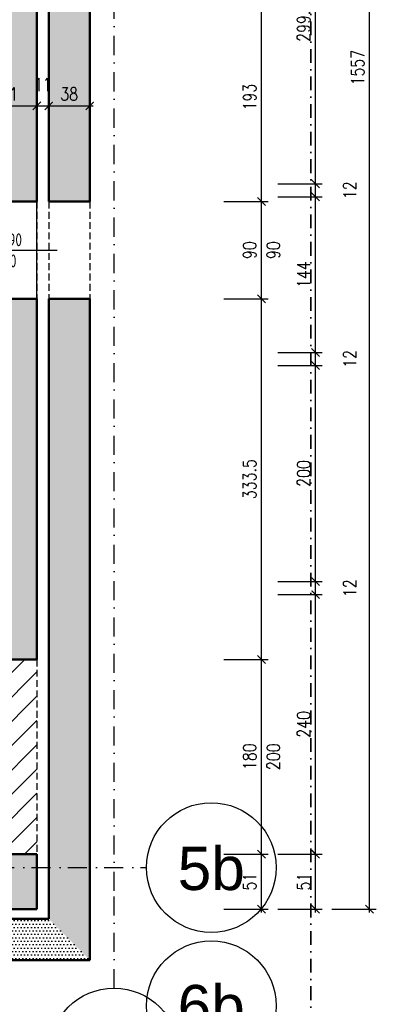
# Model space of a CAD drawing. Header units: millimetres. Extents: x 489 to 7736, y 461 to 5981.
# Tile 37 of 62: x 5791 to 6121, y 948 to 1859. Entities that reach past the tile are written whole.
import ezdxf
from ezdxf.enums import TextEntityAlignment as Align

# ---------------------------------------------------------------- set-up
doc = ezdxf.new("R2010")
doc.units = ezdxf.units.MM
for name, pattern in [('DASHDOT', [25.4, 12.7, -6.35, 0, -6.35]), ('DOT___DASHED', [33.523888, 17.638888, -8.819444, 0.01, -7.055556]), ('HIDDEN', [9.525, 6.35, -3.175]), ('MO', [0.7, 0.35, -0.17, 0.01, -0.17])]:
    doc.linetypes.add(name, pattern=pattern)
for name, color, linetype in [('BS_OSM', 4, 'MO'), ('SPA-ZnacznikiPrzekrojów', 1, 'Continuous'), ('WK-EtykOkna', 11, 'Continuous'), ('WK-Okna', 143, 'Continuous'), ('WK-Otwory', 9, 'Continuous'), ('WK-Siatka', 240, 'DOT___DASHED'), ('WK-Wymiary', 8, 'Continuous'), ('WK-Ściany', 7, 'Continuous')]:
    doc.layers.add(name, color=color, linetype=linetype)
doc.layers.add('WK-PLANSZA', color=253, linetype='Continuous', lineweight=9)
doc.styles.add('Arial', font='micross.ttf', dxfattribs={"width": 0.9})
doc.styles.add('iso cp', font='isocpeur.ttf')
doc.styles.add('RomanS-Narrow', font='romans.shx', dxfattribs={"width": 0.8})
doc.dimstyles.new('AEC Dimension 1-50', dxfattribs={"dimtxt": 12, "dimasz": 0.075, "dimexe": 6.25, "dimexo": 0, "dimgap": 5, "dimtad": 1, "dimdec": 1, "dimrnd": 0.5, "dimzin": 9, "dimdsep": 46, "dimtxsty": 'RomanS-Narrow', "dimblk": 'ARCHTICK', "dimcen": 0.125, "dimdle": 3.125, "dimclrd": 8, "dimclre": 8, "dimclrt": 256, "dimadec": 1, "dimazin": 0, "dimtfac": 1, "dimtdec": 1, "dimtmove": 2, "dimatfit": 2, "dimfxl": 0, "dimtolj": 1, "dimtzin": 0, "dimarcsym": 0})
pattern_1 = [(360, (699.431, 930.084), (1.5875, 3.175), [0, -3.175])]

# ---------------------------------------------------------------- blocks, each defined once
blk = doc.blocks.new('_ArchTick')
at = {"color": 0, "linetype": 'ByBlock', "const_width": 15}
blk.add_lwpolyline([(-50, -50), (50, 50)], dxfattribs=at)
blk = doc.blocks.new('*D1126')
at = {"layer": 'Defpoints', "color": 0}
for p in [(5755.68, 1813.95), (5806.68, 1778.95), (5806.68, 1743.95)]:
    blk.add_point(p, dxfattribs=at)
at = {"layer": 'WK-Wymiary', "color": 8, "linetype": 'Continuous', "lineweight": -2, "ltscale": 1.3}
for p, q in [((5755.68, 1813.95), (5755.68, 1772.7)), ((5806.68, 1743.95), (5806.68, 1785.2)), ((5752.56, 1778.95), (5809.81, 1778.95))]:
    blk.add_line(p, q, dxfattribs=at)
at = {"layer": 'WK-Wymiary', "color": 8, "linetype": 'ByBlock', "lineweight": -2, "xscale": 0.075, "yscale": 0.075, "zscale": 0.075, "rotation": 180}
blk.add_blockref('_ArchTick', (5755.68, 1778.95), dxfattribs=at)
at = {"layer": 'WK-Wymiary', "color": 8, "linetype": 'ByBlock', "lineweight": -2, "xscale": 0.075, "yscale": 0.075, "zscale": 0.075}
blk.add_blockref('_ArchTick', (5806.68, 1778.95), dxfattribs=at)
at = {"layer": 'WK-Wymiary', "lineweight": -3, "insert": (5781.18, 1789.95), "char_height": 12, "attachment_point": 5, "style": 'RomanS-Narrow'}
blk.add_mtext('\\A1;\\A1;51', dxfattribs=at)
blk = doc.blocks.new('*D1127')
at = {"layer": 'Defpoints', "color": 0}
for p in [(5817.68, 1778.95), (5806.68, 1743.95), (5817.68, 1743.95)]:
    blk.add_point(p, dxfattribs=at)
at = {"layer": 'WK-Wymiary', "color": 8, "linetype": 'Continuous', "lineweight": -2, "ltscale": 1.3}
for p, q in [((5806.68, 1743.95), (5806.68, 1785.2)), ((5817.68, 1743.95), (5817.68, 1785.2)), ((5803.56, 1778.95), (5820.81, 1778.95))]:
    blk.add_line(p, q, dxfattribs=at)
at = {"layer": 'WK-Wymiary', "color": 8, "linetype": 'ByBlock', "lineweight": -2, "xscale": 0.075, "yscale": 0.075, "zscale": 0.075, "rotation": 180}
blk.add_blockref('_ArchTick', (5806.68, 1778.95), dxfattribs=at)
at = {"layer": 'WK-Wymiary', "color": 8, "linetype": 'ByBlock', "lineweight": -2, "xscale": 0.075, "yscale": 0.075, "zscale": 0.075}
blk.add_blockref('_ArchTick', (5817.68, 1778.95), dxfattribs=at)
at = {"layer": 'WK-Wymiary', "lineweight": -3, "insert": (5812.18, 1798.7), "char_height": 12, "attachment_point": 5, "style": 'RomanS-Narrow'}
blk.add_mtext('\\A1;\\A1;11', dxfattribs=at)
blk = doc.blocks.new('*D1128')
at = {"layer": 'Defpoints', "color": 0}
for p in [(5855.68, 1778.95), (5817.68, 1743.95), (5855.68, 1743.95)]:
    blk.add_point(p, dxfattribs=at)
at = {"layer": 'WK-Wymiary', "color": 8, "linetype": 'Continuous', "lineweight": -2, "ltscale": 1.3}
for p, q in [((5817.68, 1743.95), (5817.68, 1785.2)), ((5855.68, 1743.95), (5855.68, 1785.2)), ((5814.56, 1778.95), (5858.81, 1778.95))]:
    blk.add_line(p, q, dxfattribs=at)
at = {"layer": 'WK-Wymiary', "color": 8, "linetype": 'ByBlock', "lineweight": -2, "xscale": 0.075, "yscale": 0.075, "zscale": 0.075, "rotation": 180}
blk.add_blockref('_ArchTick', (5817.68, 1778.95), dxfattribs=at)
at = {"layer": 'WK-Wymiary', "color": 8, "linetype": 'ByBlock', "lineweight": -2, "xscale": 0.075, "yscale": 0.075, "zscale": 0.075}
blk.add_blockref('_ArchTick', (5855.68, 1778.95), dxfattribs=at)
at = {"layer": 'WK-Wymiary', "lineweight": -3, "insert": (5836.68, 1789.95), "char_height": 12, "attachment_point": 5, "style": 'RomanS-Narrow'}
blk.add_mtext('\\A1;\\A1;38', dxfattribs=at)
blk = doc.blocks.new('BubbleDef')
at = {"color": 0, "linetype": 'Continuous'}
blk.add_circle((0, 0), 1.5, dxfattribs=at)
at = {"color": 0, "linetype": 'Continuous', "style": 'Arial'}
blk.add_attdef('LABEL', text='', height=1, dxfattribs=at).set_placement((0, 0), align=Align.MIDDLE)
blk = doc.blocks.new('WK_WindowTag01_50_L')
for p, q in [((0, -2.543), (0, 0)), ((-0.296, -1.19), (-0.133, -1.353)), ((-0.133, -1.19), (-0.296, -1.353))]:
    blk.add_line(p, q)
blk.add_lwpolyline([(0, -2.543), (0.719, -3.262), (0, -3.981), (-0.719, -3.262)], close=True)
at = {"color": 0, "linetype": 'ByBlock', "lineweight": -2, "style": 'RomanS-Narrow', "width": 0.75}
blk.add_attdef('OKNA_OBIEKTY:WYSOKOŚĆ', text='', height=0.3, rotation=90, dxfattribs=at).set_placement((0, -1.131), align=Align.BOTTOM_LEFT)
blk.add_attdef('OKNA_OBIEKTY:PARAPET', text='', height=0.3, rotation=90, dxfattribs=at).set_placement((0.099, -1.271), align=Align.TOP_CENTER)
blk.add_attdef('OKNA_OBIEKTY:SZEROKOŚĆ', text='', height=0.3, rotation=90, dxfattribs=at).set_placement((0, -1.437), align=Align.BOTTOM_RIGHT)
at = {"color": 0, "linetype": 'ByBlock', "lineweight": -2, "style": 'RomanS-Narrow', "width": 0.75, "flags": 8}
blk.add_attdef('OKNA_OBIEKTY:SYMBOL', text='', height=0.4, dxfattribs=at).set_placement((0, -3.262), align=Align.MIDDLE)
blk = doc.blocks.new('*D1195')
at = {"layer": 'Defpoints', "color": 0}
for p in [(5979.69, 1086.87), (6014.69, 1086.87), (5979.69, 1035.87)]:
    blk.add_point(p, dxfattribs=at)
at = {"layer": 'WK-Wymiary', "color": 8, "linetype": 'Continuous', "lineweight": -2, "ltscale": 1.3}
for p, q in [((5979.69, 1086.87), (6020.94, 1086.87)), ((6014.69, 1032.74), (6014.69, 1089.99)), ((5979.69, 1035.87), (6020.94, 1035.87))]:
    blk.add_line(p, q, dxfattribs=at)
at = {"layer": 'WK-Wymiary', "color": 8, "linetype": 'ByBlock', "lineweight": -2, "xscale": 0.075, "yscale": 0.075, "zscale": 0.075}
for p, rotation in [((6014.69, 1086.87), 90), ((6014.69, 1035.87), 270)]:
    blk.add_blockref('_ArchTick', p, dxfattribs=dict(at, rotation=rotation))
at = {"layer": 'WK-Wymiary', "lineweight": -3, "insert": (6003.69, 1061.37), "char_height": 12, "attachment_point": 5, "rotation": 90, "style": 'RomanS-Narrow'}
blk.add_mtext('\\A1;\\A1;51', dxfattribs=at)
blk = doc.blocks.new('*D1196')
at = {"layer": 'Defpoints', "color": 0}
for p in [(5979.69, 1266.87), (6014.69, 1266.87), (5979.69, 1086.87)]:
    blk.add_point(p, dxfattribs=at)
at = {"layer": 'WK-Wymiary', "color": 8, "linetype": 'Continuous', "lineweight": -2, "ltscale": 1.3}
for p, q in [((5979.69, 1266.87), (6020.94, 1266.87)), ((6014.69, 1083.74), (6014.69, 1269.99)), ((5979.69, 1086.87), (6020.94, 1086.87))]:
    blk.add_line(p, q, dxfattribs=at)
at = {"layer": 'WK-Wymiary', "color": 8, "linetype": 'ByBlock', "lineweight": -2, "xscale": 0.075, "yscale": 0.075, "zscale": 0.075}
for p, rotation in [((6014.69, 1266.87), 90), ((6014.69, 1086.87), 270)]:
    blk.add_blockref('_ArchTick', p, dxfattribs=dict(at, rotation=rotation))
at = {"layer": 'WK-Wymiary', "lineweight": -3, "insert": (6003.69, 1176.87), "char_height": 12, "attachment_point": 5, "rotation": 90, "style": 'RomanS-Narrow'}
blk.add_mtext('\\A1;\\A1;180', dxfattribs=at)
blk = doc.blocks.new('*D1197')
at = {"layer": 'Defpoints', "color": 0}
for p in [(5979.69, 1600.47), (6014.69, 1600.47), (5979.69, 1266.87)]:
    blk.add_point(p, dxfattribs=at)
at = {"layer": 'WK-Wymiary', "color": 8, "linetype": 'Continuous', "lineweight": -2, "ltscale": 1.3}
for p, q in [((6014.69, 1263.74), (6014.69, 1603.6)), ((5979.69, 1600.47), (6020.94, 1600.47)), ((5979.69, 1266.87), (6020.94, 1266.87))]:
    blk.add_line(p, q, dxfattribs=at)
at = {"layer": 'WK-Wymiary', "color": 8, "linetype": 'ByBlock', "lineweight": -2, "xscale": 0.075, "yscale": 0.075, "zscale": 0.075}
for p, rotation in [((6014.69, 1600.47), 90), ((6014.69, 1266.87), 270)]:
    blk.add_blockref('_ArchTick', p, dxfattribs=dict(at, rotation=rotation))
at = {"layer": 'WK-Wymiary', "lineweight": -3, "insert": (6003.69, 1433.67), "char_height": 12, "attachment_point": 5, "rotation": 90, "style": 'RomanS-Narrow'}
blk.add_mtext('\\A1;\\A1;333.5', dxfattribs=at)
blk = doc.blocks.new('*D1198')
at = {"layer": 'Defpoints', "color": 0}
for p in [(5979.69, 1690.47), (6014.69, 1690.47), (5979.69, 1600.47)]:
    blk.add_point(p, dxfattribs=at)
at = {"layer": 'WK-Wymiary', "color": 8, "linetype": 'Continuous', "lineweight": -2, "ltscale": 1.3}
for p, q in [((5979.69, 1690.47), (6020.94, 1690.47)), ((6014.69, 1597.35), (6014.69, 1693.6)), ((5979.69, 1600.47), (6020.94, 1600.47))]:
    blk.add_line(p, q, dxfattribs=at)
at = {"layer": 'WK-Wymiary', "color": 8, "linetype": 'ByBlock', "lineweight": -2, "xscale": 0.075, "yscale": 0.075, "zscale": 0.075}
for p, rotation in [((6014.69, 1690.47), 90), ((6014.69, 1600.47), 270)]:
    blk.add_blockref('_ArchTick', p, dxfattribs=dict(at, rotation=rotation))
at = {"layer": 'WK-Wymiary', "lineweight": -3, "insert": (6003.69, 1645.47), "char_height": 12, "attachment_point": 5, "rotation": 90, "style": 'RomanS-Narrow'}
blk.add_mtext('\\A1;\\A1;90', dxfattribs=at)
blk = doc.blocks.new('*D1199')
at = {"layer": 'Defpoints', "color": 0}
for p in [(5979.69, 1883.47), (6014.69, 1883.47), (5979.69, 1690.47)]:
    blk.add_point(p, dxfattribs=at)
at = {"layer": 'WK-Wymiary', "color": 8, "linetype": 'Continuous', "lineweight": -2, "ltscale": 1.3}
for p, q in [((6014.69, 1687.35), (6014.69, 1886.6)), ((5979.69, 1883.47), (6020.94, 1883.47)), ((5979.69, 1690.47), (6020.94, 1690.47))]:
    blk.add_line(p, q, dxfattribs=at)
at = {"layer": 'WK-Wymiary', "color": 8, "linetype": 'ByBlock', "lineweight": -2, "xscale": 0.075, "yscale": 0.075, "zscale": 0.075}
for p, rotation in [((6014.69, 1883.47), 90), ((6014.69, 1690.47), 270)]:
    blk.add_blockref('_ArchTick', p, dxfattribs=dict(at, rotation=rotation))
at = {"layer": 'WK-Wymiary', "lineweight": -3, "insert": (6003.69, 1786.97), "char_height": 12, "attachment_point": 5, "rotation": 90, "style": 'RomanS-Narrow'}
blk.add_mtext('\\A1;\\A1;193', dxfattribs=at)
blk = doc.blocks.new('*D1204')
at = {"layer": 'Defpoints', "color": 0}
for p in [(6029.69, 1086.87), (6064.69, 1086.87), (6029.69, 1035.87)]:
    blk.add_point(p, dxfattribs=at)
at = {"layer": 'WK-Wymiary', "color": 8, "linetype": 'Continuous', "lineweight": -2, "ltscale": 1.3}
for p, q in [((6029.69, 1086.87), (6070.94, 1086.87)), ((6064.69, 1032.74), (6064.69, 1089.99)), ((6029.69, 1035.87), (6070.94, 1035.87))]:
    blk.add_line(p, q, dxfattribs=at)
at = {"layer": 'WK-Wymiary', "color": 8, "linetype": 'ByBlock', "lineweight": -2, "xscale": 0.075, "yscale": 0.075, "zscale": 0.075}
for p, rotation in [((6064.69, 1086.87), 90), ((6064.69, 1035.87), 270)]:
    blk.add_blockref('_ArchTick', p, dxfattribs=dict(at, rotation=rotation))
at = {"layer": 'WK-Wymiary', "lineweight": -3, "insert": (6053.69, 1061.37), "char_height": 12, "attachment_point": 5, "rotation": 90, "style": 'RomanS-Narrow'}
blk.add_mtext('\\A1;\\A1;51', dxfattribs=at)
blk = doc.blocks.new('*D1205')
at = {"layer": 'Defpoints', "color": 0}
for p in [(6029.69, 1326.87), (6064.69, 1326.87), (6029.69, 1086.87)]:
    blk.add_point(p, dxfattribs=at)
at = {"layer": 'WK-Wymiary', "color": 8, "linetype": 'Continuous', "lineweight": -2, "ltscale": 1.3}
for p, q in [((6064.69, 1083.74), (6064.69, 1329.99)), ((6029.69, 1326.87), (6070.94, 1326.87)), ((6029.69, 1086.87), (6070.94, 1086.87))]:
    blk.add_line(p, q, dxfattribs=at)
at = {"layer": 'WK-Wymiary', "color": 8, "linetype": 'ByBlock', "lineweight": -2, "xscale": 0.075, "yscale": 0.075, "zscale": 0.075}
for p, rotation in [((6064.69, 1326.87), 90), ((6064.69, 1086.87), 270)]:
    blk.add_blockref('_ArchTick', p, dxfattribs=dict(at, rotation=rotation))
at = {"layer": 'WK-Wymiary', "lineweight": -3, "insert": (6053.69, 1206.87), "char_height": 12, "attachment_point": 5, "rotation": 90, "style": 'RomanS-Narrow'}
blk.add_mtext('\\A1;\\A1;240', dxfattribs=at)
blk = doc.blocks.new('*D1206')
at = {"layer": 'Defpoints', "color": 0}
for p in [(6029.69, 1338.87), (6064.69, 1338.87), (6029.69, 1326.87)]:
    blk.add_point(p, dxfattribs=at)
at = {"layer": 'WK-Wymiary', "color": 8, "linetype": 'Continuous', "lineweight": -2, "ltscale": 1.3}
for p, q in [((6029.69, 1338.87), (6070.94, 1338.87)), ((6064.69, 1323.74), (6064.69, 1341.99)), ((6029.69, 1326.87), (6070.94, 1326.87))]:
    blk.add_line(p, q, dxfattribs=at)
at = {"layer": 'WK-Wymiary', "color": 8, "linetype": 'ByBlock', "lineweight": -2, "xscale": 0.075, "yscale": 0.075, "zscale": 0.075}
for p, rotation in [((6064.69, 1338.87), 90), ((6064.69, 1326.87), 270)]:
    blk.add_blockref('_ArchTick', p, dxfattribs=dict(at, rotation=rotation))
at = {"layer": 'WK-Wymiary', "lineweight": -3, "insert": (6096.44, 1332.87), "char_height": 12, "attachment_point": 5, "rotation": 90, "style": 'RomanS-Narrow'}
blk.add_mtext('\\A1;\\A1;12', dxfattribs=at)
blk = doc.blocks.new('*D1207')
at = {"layer": 'Defpoints', "color": 0}
for p in [(6029.69, 1538.87), (6064.69, 1538.87), (6029.69, 1338.87)]:
    blk.add_point(p, dxfattribs=at)
at = {"layer": 'WK-Wymiary', "color": 8, "linetype": 'Continuous', "lineweight": -2, "ltscale": 1.3}
for p, q in [((6064.69, 1335.74), (6064.69, 1541.99)), ((6029.69, 1538.87), (6070.94, 1538.87)), ((6029.69, 1338.87), (6070.94, 1338.87))]:
    blk.add_line(p, q, dxfattribs=at)
at = {"layer": 'WK-Wymiary', "color": 8, "linetype": 'ByBlock', "lineweight": -2, "xscale": 0.075, "yscale": 0.075, "zscale": 0.075}
for p, rotation in [((6064.69, 1538.87), 90), ((6064.69, 1338.87), 270)]:
    blk.add_blockref('_ArchTick', p, dxfattribs=dict(at, rotation=rotation))
at = {"layer": 'WK-Wymiary', "lineweight": -3, "insert": (6053.69, 1438.87), "char_height": 12, "attachment_point": 5, "rotation": 90, "style": 'RomanS-Narrow'}
blk.add_mtext('\\A1;\\A1;200', dxfattribs=at)
blk = doc.blocks.new('*D1208')
at = {"layer": 'Defpoints', "color": 0}
for p in [(6029.69, 1550.87), (6064.69, 1550.87), (6029.69, 1538.87)]:
    blk.add_point(p, dxfattribs=at)
at = {"layer": 'WK-Wymiary', "color": 8, "linetype": 'Continuous', "lineweight": -2, "ltscale": 1.3}
for p, q in [((6029.69, 1550.87), (6070.94, 1550.87)), ((6064.69, 1535.74), (6064.69, 1553.99)), ((6029.69, 1538.87), (6070.94, 1538.87))]:
    blk.add_line(p, q, dxfattribs=at)
at = {"layer": 'WK-Wymiary', "color": 8, "linetype": 'ByBlock', "lineweight": -2, "xscale": 0.075, "yscale": 0.075, "zscale": 0.075}
for p, rotation in [((6064.69, 1550.87), 90), ((6064.69, 1538.87), 270)]:
    blk.add_blockref('_ArchTick', p, dxfattribs=dict(at, rotation=rotation))
at = {"layer": 'WK-Wymiary', "lineweight": -3, "insert": (6096.44, 1544.87), "char_height": 12, "attachment_point": 5, "rotation": 90, "style": 'RomanS-Narrow'}
blk.add_mtext('\\A1;\\A1;12', dxfattribs=at)
blk = doc.blocks.new('*D1209')
at = {"layer": 'Defpoints', "color": 0}
for p in [(6029.69, 1694.87), (6064.69, 1694.87), (6029.69, 1550.87)]:
    blk.add_point(p, dxfattribs=at)
at = {"layer": 'WK-Wymiary', "color": 8, "linetype": 'Continuous', "lineweight": -2, "ltscale": 1.3}
for p, q in [((6029.69, 1694.87), (6070.94, 1694.87)), ((6064.69, 1547.74), (6064.69, 1697.99)), ((6029.69, 1550.87), (6070.94, 1550.87))]:
    blk.add_line(p, q, dxfattribs=at)
at = {"layer": 'WK-Wymiary', "color": 8, "linetype": 'ByBlock', "lineweight": -2, "xscale": 0.075, "yscale": 0.075, "zscale": 0.075}
for p, rotation in [((6064.69, 1694.87), 90), ((6064.69, 1550.87), 270)]:
    blk.add_blockref('_ArchTick', p, dxfattribs=dict(at, rotation=rotation))
at = {"layer": 'WK-Wymiary', "lineweight": -3, "insert": (6053.69, 1622.87), "char_height": 12, "attachment_point": 5, "rotation": 90, "style": 'RomanS-Narrow'}
blk.add_mtext('\\A1;\\A1;144', dxfattribs=at)
blk = doc.blocks.new('*D1210')
at = {"layer": 'Defpoints', "color": 0}
for p in [(6029.69, 1706.87), (6064.69, 1706.87), (6029.69, 1694.87)]:
    blk.add_point(p, dxfattribs=at)
at = {"layer": 'WK-Wymiary', "color": 8, "linetype": 'Continuous', "lineweight": -2, "ltscale": 1.3}
for p, q in [((6029.69, 1706.87), (6070.94, 1706.87)), ((6064.69, 1691.74), (6064.69, 1709.99)), ((6029.69, 1694.87), (6070.94, 1694.87))]:
    blk.add_line(p, q, dxfattribs=at)
at = {"layer": 'WK-Wymiary', "color": 8, "linetype": 'ByBlock', "lineweight": -2, "xscale": 0.075, "yscale": 0.075, "zscale": 0.075}
for p, rotation in [((6064.69, 1706.87), 90), ((6064.69, 1694.87), 270)]:
    blk.add_blockref('_ArchTick', p, dxfattribs=dict(at, rotation=rotation))
at = {"layer": 'WK-Wymiary', "lineweight": -3, "insert": (6096.44, 1700.87), "char_height": 12, "attachment_point": 5, "rotation": 90, "style": 'RomanS-Narrow'}
blk.add_mtext('\\A1;\\A1;12', dxfattribs=at)
blk = doc.blocks.new('*D1211')
at = {"layer": 'Defpoints', "color": 0}
for p in [(6029.69, 2006.47), (6064.69, 2006.47), (6029.69, 1706.87)]:
    blk.add_point(p, dxfattribs=at)
at = {"layer": 'WK-Wymiary', "color": 8, "linetype": 'Continuous', "lineweight": -2, "ltscale": 1.3}
for p, q in [((6029.69, 2006.47), (6070.94, 2006.47)), ((6064.69, 1703.74), (6064.69, 2009.6)), ((6029.69, 1706.87), (6070.94, 1706.87))]:
    blk.add_line(p, q, dxfattribs=at)
at = {"layer": 'WK-Wymiary', "color": 8, "linetype": 'ByBlock', "lineweight": -2, "xscale": 0.075, "yscale": 0.075, "zscale": 0.075}
for p, rotation in [((6064.69, 2006.47), 90), ((6064.69, 1706.87), 270)]:
    blk.add_blockref('_ArchTick', p, dxfattribs=dict(at, rotation=rotation))
at = {"layer": 'WK-Wymiary', "lineweight": -3, "insert": (6053.69, 1856.67), "char_height": 12, "attachment_point": 5, "rotation": 90, "style": 'RomanS-Narrow'}
blk.add_mtext('\\A1;\\A1;299.5', dxfattribs=at)
blk = doc.blocks.new('*D1217')
at = {"layer": 'Defpoints', "color": 0}
for p in [(6079.69, 2592.81), (6114.69, 2592.81), (6079.69, 1035.87)]:
    blk.add_point(p, dxfattribs=at)
at = {"layer": 'WK-Wymiary', "color": 8, "linetype": 'Continuous', "lineweight": -2, "ltscale": 1.3}
for p, q in [((6114.69, 1032.74), (6114.69, 2595.94)), ((6079.69, 2592.81), (6120.94, 2592.81)), ((6079.69, 1035.87), (6120.94, 1035.87))]:
    blk.add_line(p, q, dxfattribs=at)
at = {"layer": 'WK-Wymiary', "color": 8, "linetype": 'ByBlock', "lineweight": -2, "xscale": 0.075, "yscale": 0.075, "zscale": 0.075}
for p, rotation in [((6114.69, 2592.81), 90), ((6114.69, 1035.87), 270)]:
    blk.add_blockref('_ArchTick', p, dxfattribs=dict(at, rotation=rotation))
at = {"layer": 'WK-Wymiary', "lineweight": -3, "insert": (6103.69, 1814.34), "char_height": 12, "attachment_point": 5, "rotation": 90, "style": 'RomanS-Narrow'}
blk.add_mtext('\\A1;\\A1;1557', dxfattribs=at)

msp = doc.modelspace()

# ---------------------------------------------------------------- hatches: boundary and pattern name
at = {"layer": 'WK-PLANSZA', "ltscale": 1.3, "transparency": 33554546}
h = msp.add_hatch(dxfattribs=at)
h.set_pattern_fill('ANSI31', color=8, scale=5)
h.set_pattern_definition([(45, (699.431, 930.084), (-11.22532, 11.22532), [])])
edge = h.paths.add_edge_path()
edge.add_line((4861.68, 1833.87), (5565.68, 1833.87))
edge.add_line((5565.68, 1833.87), (5565.68, 1706.87))
edge.add_line((5565.68, 1706.87), (5755.68, 1706.87))
edge.add_line((5755.68, 1706.87), (5755.68, 1266.87))
edge.add_line((5755.68, 1266.87), (5806.68, 1266.87))
edge.add_line((5806.68, 1266.87), (5806.68, 1086.87))
edge.add_line((5806.68, 1086.87), (5455.59, 1086.87))
edge.add_line((5455.59, 1086.87), (5455.59, 965.21))
edge.add_line((5455.59, 965.21), (4878.07, 965.21))
edge.add_line((4878.07, 965.21), (4873.68, 1821.87))
at = {"layer": 'WK-Ściany', "linetype": 'Continuous', "lineweight": -3}
h = msp.add_hatch(dxfattribs=at)
h.set_pattern_fill('DOTS', color=253, scale=2, style=0)
h.set_pattern_definition(pattern_1)
h.paths.add_polyline_path([(5806.68, 1326.87), (5771.68, 1330.87), (5755.68, 1326.87), (5755.68, 1266.87), (5806.68, 1266.87)], flags=0)
h.paths.add_polyline_path([(5806.68, 1086.87), (5755.68, 1086.87), (5806.68, 1035.87)], flags=0)
h.paths.add_polyline_path([(5806.68, 1550.87), (5771.68, 1546.87), (5755.68, 1538.87), (5755.68, 1338.87), (5771.68, 1330.87), (5806.68, 1326.87)], flags=0)
h.paths.add_polyline_path([(5806.68, 2031.47), (5770.6, 2023.14), (5755.68, 2006.47), (5755.68, 1973.47), (5806.68, 1973.47)], flags=0)
h.paths.add_polyline_path([(5806.68, 1883.47), (5755.68, 1883.47), (5755.68, 1706.87), (5771.68, 1702.87), (5806.68, 1706.87)], flags=0)
h.paths.add_polyline_path([(5806.68, 1706.87), (5771.68, 1702.87), (5755.68, 1694.87), (5755.68, 1690.47), (5806.68, 1690.47)], flags=0)
h.paths.add_polyline_path([(5806.68, 1600.47), (5755.68, 1600.47), (5755.68, 1550.87), (5771.68, 1546.87), (5806.68, 1550.87)], flags=0)
h.paths.add_polyline_path([(5806.68, 2592.81), (5755.68, 2541.81), (5755.68, 2301.81), (5806.68, 2301.81)], flags=0)
h.paths.add_polyline_path([(5806.68, 2301.81), (5755.68, 2301.81), (5755.68, 2154.47), (5806.68, 2154.47)], flags=0)
h.paths.add_polyline_path([(5806.68, 2064.47), (5755.68, 2064.47), (5755.68, 2031.47), (5770.6, 2023.14), (5806.68, 2031.47)], flags=0)
h = msp.add_hatch(dxfattribs=at)
h.set_pattern_fill('DOTS', color=253, scale=2, style=0)
h.set_pattern_definition([(360, (699.431, 930.084), (1.5875, 3.175), [0, -3.175])])
h.paths.add_polyline_path([(5855.68, 2592.85), (5817.68, 2592.85), (5817.68, 2154.47), (5855.68, 2154.47)], flags=0)
h.paths.add_polyline_path([(5855.68, 2064.47), (5817.68, 2064.47), (5817.68, 1973.47), (5855.68, 1973.47)], flags=0)
h.paths.add_polyline_path([(5855.68, 1883.47), (5817.68, 1883.47), (5817.68, 1690.47), (5855.68, 1690.47)], flags=0)
h.paths.add_polyline_path([(5855.68, 1600.47), (5817.68, 1600.47), (5817.68, 1026.87), (5855.68, 988.87)], flags=0)
h = msp.add_hatch(dxfattribs=at)
h.set_pattern_fill('DOTS', color=253, scale=2, style=0)
h.set_pattern_definition(pattern_1)
h.paths.add_polyline_path([(5806.68, 1035.87), (5755.68, 1086.87), (5733.59, 1086.87), (5733.59, 1035.87)], flags=0)
h.paths.add_polyline_path([(5553.59, 1035.87), (5553.59, 1086.87), (5471.68, 1086.87), (5459.68, 1086.87), (5455.59, 1086.87), (5506.59, 1035.87)], flags=0)
h = msp.add_hatch(dxfattribs=at)
h.set_pattern_fill('DOTS', color=253, scale=2, style=0)
h.set_pattern_definition([(0, (699.431, 930.084), (1.5875, 3.175), [0, -3.175])])
h.paths.add_polyline_path([(5733.59, 1026.87), (5733.59, 988.87), (5855.68, 988.87), (5817.68, 1026.87)], flags=0)

# ---------------------------------------------------------------- linework, layer by layer
at = {"layer": 'BS_OSM', "ltscale": 50}
msp.add_line((5806.83, 1801.47), (5806.83, 1995.47), dxfattribs=at)
at = {"layer": 'SPA-ZnacznikiPrzekrojów', "color": 1, "linetype": 'DASHDOT', "lineweight": 35}
msp.add_lwpolyline([(6060.21, 875.34), (6060.21, 3573.73)], dxfattribs=at)
at = {"layer": 'WK-Okna', "color": 143, "linetype": 'Continuous', "lineweight": -3}
msp.add_line((5806.68, 1600.47), (5806.68, 1690.47), dxfattribs=at)
at = {"layer": 'WK-Otwory', "color": 9, "linetype": 'Continuous', "lineweight": -3}
for p, q in [((5806.68, 1690.47), (5755.68, 1690.47)), ((5855.68, 1690.47), (5817.68, 1690.47)), ((5806.68, 1600.47), (5755.68, 1600.47)), ((5855.68, 1600.47), (5817.68, 1600.47)), ((5806.68, 1266.87), (5755.68, 1266.87)), ((5806.68, 1086.87), (5755.68, 1086.87))]:
    msp.add_line(p, q, dxfattribs=at)
at = {"layer": 'WK-Otwory', "color": 9, "linetype": 'HIDDEN', "lineweight": -3}
for p, q in [((5806.68, 1690.47), (5806.68, 1600.47)), ((5817.68, 1690.47), (5817.68, 1600.47)), ((5855.68, 1690.47), (5855.68, 1600.47)), ((5806.68, 1266.87), (5806.68, 1086.87))]:
    msp.add_line(p, q, dxfattribs=at)
at = {"layer": 'WK-Siatka', "color": 240, "linetype": 'DOT___DASHED', "lineweight": -3}
for p, q in [((5878.18, 1052.87), (5878.18, 2575.81)), ((5768.18, 1074.37), (5908.18, 1074.37)), ((5878.18, 962.87), (5878.18, 1052.87))]:
    msp.add_line(p, q, dxfattribs=at)
at = {"layer": 'WK-Ściany', "color": 7, "linetype": 'Continuous', "lineweight": 50}
for p, q in [((5806.68, 1690.47), (5806.68, 1883.47)), ((5817.68, 1883.47), (5817.68, 1690.47)), ((5855.68, 1690.47), (5855.68, 1883.47)), ((5755.68, 1690.47), (5806.68, 1690.47)), ((5817.68, 1690.47), (5855.68, 1690.47)), ((5806.68, 1600.47), (5755.68, 1600.47)), ((5806.68, 1266.87), (5806.68, 1600.47)), ((5855.68, 1600.47), (5817.68, 1600.47)), ((5817.68, 1600.47), (5817.68, 1026.87)), ((5855.68, 988.87), (5855.68, 1600.47)), ((5755.68, 1266.87), (5806.68, 1266.87)), ((5806.68, 1086.87), (5755.68, 1086.87)), ((5806.68, 1035.87), (5806.68, 1086.87)), ((5733.59, 1035.87), (5806.68, 1035.87)), ((5817.68, 1026.87), (5733.59, 1026.87)), ((5733.59, 988.87), (5855.68, 988.87))]:
    msp.add_line(p, q, dxfattribs=at)
msp.add_lwpolyline([(3671, 982.83), (4204.85, 982.83), (4204.85, 867.21), (5553.59, 867.21), (5553.59, 988.87), (5853.68, 988.87)], dxfattribs=at)

# ---------------------------------------------------------------- block references
at = {"layer": 'WK-EtykOkna', "color": 11, "linetype": 'Continuous', "lineweight": -3, "ltscale": 1.3}
ref = msp.add_blockref('WK_WindowTag01_50_L', (5825.44, 1645.47), dxfattribs=dict(at, xscale=40, yscale=40, zscale=40, rotation=270))
ref.add_attrib('OKNA_OBIEKTY:SYMBOL', 'B3n', dxfattribs={"layer": '0', "color": 0, "linetype": 'ByBlock', "lineweight": -2, "height": 16, "rotation": 270, "style": 'iso cp', "width": 0.75}).set_placement((5694.95, 1645.47), align=Align.MIDDLE)
ref.add_attrib('OKNA_OBIEKTY:SZEROKOŚĆ', '90.0', dxfattribs={"layer": '0', "color": 0, "linetype": 'ByBlock', "lineweight": -2, "height": 12, "style": 'iso cp', "width": 0.75}).set_placement((5767.97, 1645.47), align=Align.BOTTOM_RIGHT)
ref.add_attrib('OKNA_OBIEKTY:WYSOKOŚĆ', '90', dxfattribs={"layer": '0', "color": 0, "linetype": 'ByBlock', "lineweight": -2, "height": 12, "style": 'iso cp', "width": 0.75}).set_placement((5780.2, 1645.47), align=Align.BOTTOM_LEFT)
ref.add_attrib('OKNA_OBIEKTY:PARAPET', '185.0', dxfattribs={"layer": '0', "color": 0, "linetype": 'ByBlock', "lineweight": -2, "height": 12, "style": 'iso cp', "width": 0.75}).set_placement((5774.58, 1641.5), align=Align.TOP_CENTER)
at = {"layer": 'WK-Siatka', "color": 240, "linetype": 'DOT___DASHED', "lineweight": -3, "ltscale": 1.3, "xscale": 40, "yscale": 40, "zscale": 40}
for p, values in [((5968.18, 1074.37), {'LABEL': '5b'}), ((5968.18, 946.58), {'LABEL': '6b'}), ((5878.18, 902.87), {'LABEL': 'Ad'})]:
    msp.add_blockref('BubbleDef', p, dxfattribs=at).add_auto_attribs(values)

# ---------------------------------------------------------------- texts
at = {"layer": 'WK-Wymiary', "color": 8, "linetype": 'Continuous', "lineweight": -3, "char_height": 12, "attachment_point": 2, "rotation": 90, "style": 'RomanS-Narrow'}
for s, insert in [('\\A1;90', (6019.69, 1645.47)), ('\\A1;200', (6019.69, 1176.87))]:
    msp.add_mtext(s, dxfattribs=dict(at, insert=insert))

# ---------------------------------------------------------------- dimensions: what is measured, and where the dimension line sits
at = {"layer": 'WK-Wymiary', "color": 8, "linetype": 'Continuous', "lineweight": -3, "ltscale": 1.3}
for base, p1, p2, text, picture, middle in [((6114.69, 2592.81), (6079.69, 1035.87), (6079.69, 2592.81), '\\A1;1557', '*D1217', (6103.69, 1814.34)), ((6064.69, 2006.47), (6029.69, 1706.87), (6029.69, 2006.47), '\\A1;299.5', '*D1211', (6053.69, 1856.67)), ((6014.69, 1883.47), (5979.69, 1690.47), (5979.69, 1883.47), '\\A1;193', '*D1199', (6003.69, 1786.97)), ((6064.69, 1706.87), (6029.69, 1694.87), (6029.69, 1706.87), '\\A1;12', '*D1210', (6096.44, 1700.87)), ((6014.69, 1690.47), (5979.69, 1600.47), (5979.69, 1690.47), '\\A1;90', '*D1198', (6003.69, 1645.47)), ((6064.69, 1694.87), (6029.69, 1550.87), (6029.69, 1694.87), '\\A1;144', '*D1209', (6053.69, 1622.87)), ((6014.69, 1600.47), (5979.69, 1266.87), (5979.69, 1600.47), '\\A1;333.5', '*D1197', (6003.69, 1433.67)), ((6064.69, 1550.87), (6029.69, 1538.87), (6029.69, 1550.87), '\\A1;12', '*D1208', (6096.44, 1544.87)), ((6064.69, 1538.87), (6029.69, 1338.87), (6029.69, 1538.87), '\\A1;200', '*D1207', (6053.69, 1438.87)), ((6064.69, 1338.87), (6029.69, 1326.87), (6029.69, 1338.87), '\\A1;12', '*D1206', (6096.44, 1332.87)), ((6064.69, 1326.87), (6029.69, 1086.87), (6029.69, 1326.87), '\\A1;240', '*D1205', (6053.69, 1206.87)), ((6014.69, 1266.87), (5979.69, 1086.87), (5979.69, 1266.87), '\\A1;180', '*D1196', (6003.69, 1176.87)), ((6014.69, 1086.87), (5979.69, 1035.87), (5979.69, 1086.87), '\\A1;51', '*D1195', (6003.69, 1061.37)), ((6064.69, 1086.87), (6029.69, 1035.87), (6029.69, 1086.87), '\\A1;51', '*D1204', (6053.69, 1061.37))]:
    dim = msp.add_linear_dim(base=base, p1=p1, p2=p2, angle=90, text=text, dimstyle='AEC Dimension 1-50', override={"dimclrd": 8, "dimclre": 8, "dimclrt": 256}, dxfattribs=at)
    dim.commit()
    dim.dimension.update_dxf_attribs({"geometry": picture, "text_midpoint": middle})
for base, p1, p2, text, picture, middle in [((5806.68, 1778.95), (5755.68, 1813.95), (5806.68, 1743.95), '\\A1;51', '*D1126', (5781.18, 1789.95)), ((5817.68, 1778.95), (5806.68, 1743.95), (5817.68, 1743.95), '\\A1;11', '*D1127', (5812.18, 1798.7)), ((5855.68, 1778.95), (5817.68, 1743.95), (5855.68, 1743.95), '\\A1;38', '*D1128', (5836.68, 1789.95))]:
    dim = msp.add_linear_dim(base=base, p1=p1, p2=p2, text=text, dimstyle='AEC Dimension 1-50', override={"dimclrd": 8, "dimclre": 8, "dimclrt": 256}, dxfattribs=at)
    dim.commit()
    dim.dimension.update_dxf_attribs({"geometry": picture, "text_midpoint": middle})

doc.saveas('drawing.dxf')
